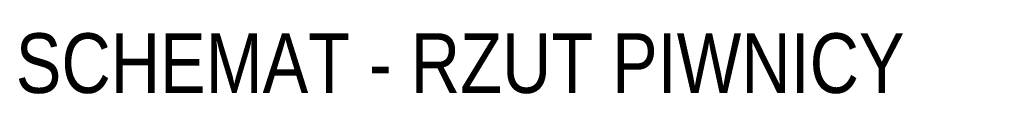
# Model space of a CAD drawing. Header units: millimetres. Extents: x 58673 to 77132, y 78327 to 116111.
# Tile 59 of 61: x 63717 to 68665, y 105800 to 106111. Entities that reach past the tile are written whole.
import ezdxf

# ---------------------------------------------------------------- set-up
doc = ezdxf.new("R2010")
doc.units = ezdxf.units.MM
doc.header["$MEASUREMENT"] = 0
doc.linetypes.add('_xref_ACAD-LSN_dyspozytornia_PW_rzuty_14$0$DASHED', pattern=[19.05, 12.7, -6.35])
doc.layers.add('_xref_ACAD-LSN_dyspozytornia_PW_rzuty_14$0$A zakres', color=250, linetype='Continuous', lineweight=13)
doc.layers.add('xref', color=8, linetype='Continuous', lineweight=9)
doc.styles.add('_xref_ACAD-LSN_dyspozytornia_PW_rzuty_14$0$STYL ASA', font='ARIALN.TTF')

# ---------------------------------------------------------------- blocks, each defined once
blk = doc.blocks.new('_xref_ACAD-LSN_dyspozytornia_PW_rzuty_14')
at = {"layer": '_xref_ACAD-LSN_dyspozytornia_PW_rzuty_14$0$A zakres', "linetype": '_xref_ACAD-LSN_dyspozytornia_PW_rzuty_14$0$DASHED', "insert": (63697.5, 105805.3), "char_height": 300, "attachment_point": 7, "style": '_xref_ACAD-LSN_dyspozytornia_PW_rzuty_14$0$STYL ASA'}
blk.add_mtext_dynamic_manual_height_columns('SCHEMAT - RZUT PIWNICY', width=8373.146, gutter_width=1, heights=[0], dxfattribs=at)

msp = doc.modelspace()

# ---------------------------------------------------------------- block references
at = {"layer": 'xref'}
msp.add_blockref('_xref_ACAD-LSN_dyspozytornia_PW_rzuty_14', (0, 0), dxfattribs=at)

doc.saveas('drawing.dxf')
